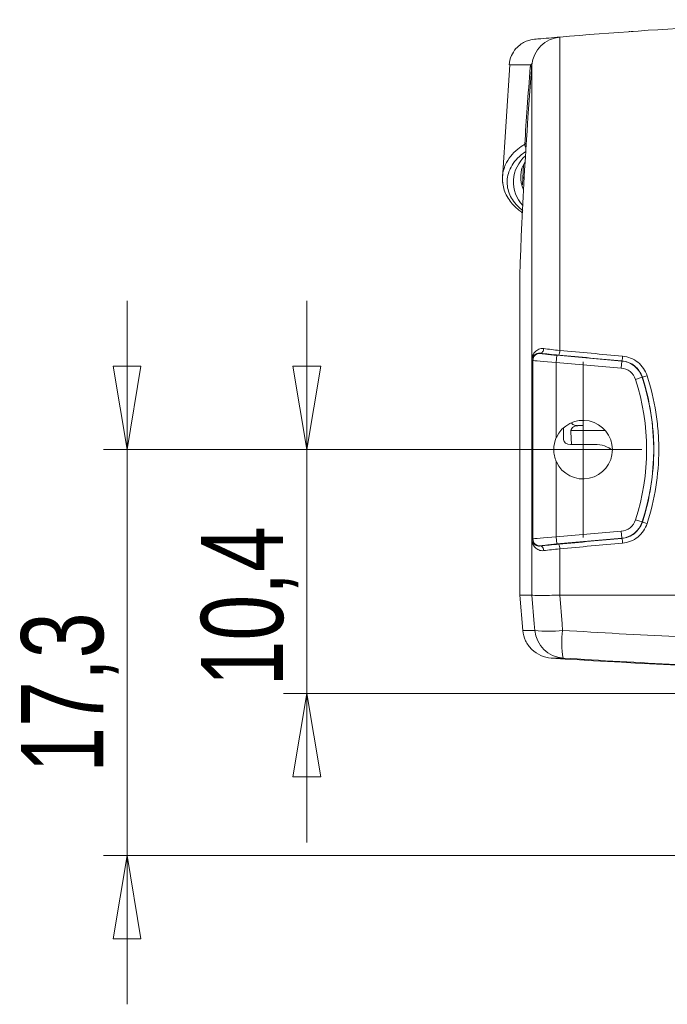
# Model space of a CAD drawing. Header units: millimetres. Extents: x 5 to 415, y 5 to 292.
# Tile 33 of 57: x 117 to 144, y 117 to 159. Entities that reach past the tile are written whole.
import ezdxf

# ---------------------------------------------------------------- set-up
doc = ezdxf.new("R2010")
doc.units = ezdxf.units.MM
doc.linetypes.add('CENTERX2', pattern=[20.32, 12.7, -2.54, 2.54, -2.54])
doc.styles.add('SLDTEXTSTYLE1', font='TXT', dxfattribs={"width": 0.75})
doc.dimstyles.new('SLDDIMSTYLE5', dxfattribs={"dimtxt": 3.5, "dimasz": 3.556, "dimexe": 0, "dimexo": 0.0625, "dimgap": 0.875, "dimtad": 1, "dimdec": 1, "dimrnd": 1e-09, "dimzin": 12, "dimdsep": 46, "dimtxsty": 'SLDTEXTSTYLE1', "dimblk1": 'CLOSED', "dimblk2": 'CLOSED', "dimsah": 1, "dimcen": 0.09, "dimadec": 0, "dimazin": 3, "dimtfac": 1, "dimtdec": 1, "dimtmove": 0, "dimatfit": 0, "dimldrblk": 'CLOSED', "dimfxl": 1, "dimfrac": 2, "dimtolj": 1, "dimtzin": 12, "dimarcsym": 0})
doc.dimstyles.new('SLDDIMSTYLE6', dxfattribs={"dimtxt": 3.5, "dimasz": 3.556, "dimexe": 0, "dimexo": 0.0625, "dimgap": 0.875, "dimtad": 1, "dimdec": 1, "dimrnd": 1e-09, "dimzin": 12, "dimdsep": 46, "dimtxsty": 'SLDTEXTSTYLE1', "dimblk1": 'CLOSED', "dimblk2": 'CLOSED', "dimsah": 1, "dimcen": 0.09, "dimadec": 0, "dimazin": 3, "dimtfac": 1, "dimtmove": 0, "dimatfit": 0, "dimldrblk": 'CLOSED', "dimfxl": 1, "dimfrac": 2, "dimtolj": 1, "dimtzin": 12, "dimarcsym": 0})

# ---------------------------------------------------------------- blocks, each defined once
blk = doc.blocks.new('_CLOSED')
at = {"color": 0, "linetype": 'ByBlock', "lineweight": -2}
for p, q in [((-1, 0.166667), (0, 0)), ((-1, 0.166667), (-1, -0.166667)), ((0, 0), (-1, -0.166667)), ((0, 0), (-1, 0))]:
    blk.add_line(p, q, dxfattribs=at)
blk = doc.blocks.new('_D_4')
at = {"color": 7, "linetype": 'Continuous', "lineweight": 0}
for p, q in [((121.166, 140.569), (121.166, 146.919)), ((139.606, 140.569), (120.166, 140.569)), ((121.166, 140.569), (121.166, 123.269)), ((163.106, 123.269), (120.166, 123.269)), ((121.166, 123.269), (121.166, 116.919))]:
    blk.add_line(p, q, dxfattribs=at)
at = {"color": 7, "linetype": 'Continuous', "lineweight": 0, "xscale": 3.556, "yscale": 3.556}
for p, rotation in [((121.166, 140.569, -3.635), 270), ((121.166, 123.269, -3.635), 90)]:
    blk.add_blockref('_CLOSED', p, dxfattribs=dict(at, rotation=rotation))
at = {"color": 7, "linetype": 'Continuous', "lineweight": 0, "insert": (116.654, 126.795), "char_height": 3.5, "attachment_point": 1, "rotation": 90, "style": 'SLDTEXTSTYLE1'}
blk.add_mtext('17,3', dxfattribs=at)
blk = doc.blocks.new('_D_5')
at = {"color": 7, "linetype": 'Continuous', "lineweight": 0}
for p, q in [((128.83, 140.569), (128.83, 146.919)), ((139.606, 140.569), (127.83, 140.569)), ((128.83, 130.169), (128.83, 140.569)), ((161.556, 130.169), (127.83, 130.169)), ((128.83, 130.169), (128.83, 123.819))]:
    blk.add_line(p, q, dxfattribs=at)
at = {"color": 7, "linetype": 'Continuous', "lineweight": 0, "xscale": 3.556, "yscale": 3.556}
for p, rotation in [((128.83, 140.569, -3.635), 270), ((128.83, 130.169, -3.635), 90)]:
    blk.add_blockref('_CLOSED', p, dxfattribs=dict(at, rotation=rotation))
at = {"color": 7, "linetype": 'Continuous', "lineweight": 0, "insert": (124.318, 130.474), "char_height": 3.5, "attachment_point": 1, "rotation": 90, "style": 'SLDTEXTSTYLE1'}
blk.add_mtext('10,4', dxfattribs=at)
blk = doc.blocks.new('SW_CENTERMARKSYMBOL_1')
at = {"color": 0, "linetype": 'Continuous', "lineweight": 0}
for p, q in [((0, 2.5), (0, 3.75)), ((37, 2.5), (37, 3.75)), ((0, 0), (0, 2.5)), ((37, 0), (37, 2.5)), ((-2.5, 0), (-3.75, 0)), ((0, 0), (-2.5, 0)), ((0, 0), (0, -2.5)), ((0, 0), (2.5, 0)), ((37, 0), (34.5, 0)), ((37, 0), (37, -2.5)), ((37, 0), (39.5, 0)), ((39.5, 0), (40.75, 0)), ((0, -2.5), (0, -3.75)), ((37, -2.5), (37, -3.75))]:
    blk.add_line(p, q, dxfattribs=at)
at = {"color": 0, "linetype": 'CENTERX2', "lineweight": 0}
blk.add_line((5, 0), (32, 0), dxfattribs=at)

msp = doc.modelspace()

# ---------------------------------------------------------------- linework, layer by layer
at = {"color": 7, "linetype": 'Continuous', "lineweight": 15}
for p, q in [((142.602, 158.395), (142.566, 158.393)), ((139.614, 144.797), (139.614, 158.161)), ((137.48, 156.971), (137.167, 152.15)), ((138.427, 156.97), (138.427, 144.434)), ((137.906, 134.369), (137.906, 147.981)), ((138.427, 144.419), (138.467, 144.376)), ((138.793, 144.675), (138.791, 144.677)), ((139.466, 144.291), (139.493, 144.59)), ((142.256, 144.348), (139.493, 144.59)), ((138.467, 144.376), (138.467, 136.762)), ((139.466, 141.083), (139.466, 144.291)), ((139.466, 144.291), (142.23, 144.049)), ((142.23, 144.049), (142.256, 144.348)), ((142.256, 144.348), (142.257, 144.356)), ((142.844, 143.56), (143.129, 143.653)), ((143.129, 143.653), (143.134, 143.654)), ((139.466, 136.847), (139.466, 140.054)), ((142.844, 137.577), (143.129, 137.485)), ((143.129, 137.485), (143.134, 137.483)), ((142.23, 137.089), (139.466, 136.847)), ((142.23, 137.089), (142.256, 136.79)), ((138.467, 136.762), (138.427, 136.718)), ((138.427, 136.704), (138.427, 134.369)), ((138.431, 136.748), (138.433, 136.764)), ((138.791, 136.461), (138.793, 136.463)), ((139.466, 136.847), (139.493, 136.548)), ((139.493, 136.548), (142.256, 136.79)), ((142.256, 136.79), (142.257, 136.782)), ((139.614, 134.369), (139.614, 136.341)), ((138.037, 132.864), (137.906, 134.369)), ((138.427, 134.369), (137.906, 134.369)), ((139.614, 134.369), (178.598, 134.369))]:
    msp.add_line(p, q, dxfattribs=at)
at = {"color": 8, "linetype": 'Continuous', "lineweight": 15}
for p, q in [((138.017, 151.859), (138.067, 152.716)), ((138.427, 136.757), (138.427, 138.991))]:
    msp.add_line(p, q, dxfattribs=at)
at = {"color": 144, "linetype": 'Continuous', "lineweight": 0}
for p, q in [((138.044, 152.198), (138.08, 152.143)), ((138.427, 136.718), (138.427, 144.419)), ((138.427, 144.419), (138.427, 136.718)), ((139.771, 141.5), (139.771, 141.001)), ((140.367, 141.598), (140.606, 141.598)), ((140.087, 141.381), (141.556, 141.381)), ((140.107, 140.787), (140.088, 141.335)), ((141.106, 140.788), (140.071, 140.788))]:
    msp.add_line(p, q, dxfattribs=at)
at = {"color": 7, "linetype": 'Continuous', "lineweight": 15, "flags": 128}
for points in [[(137.987, 150.688), (137.982, 150.691), (137.976, 150.697)], [(138.93, 144.876), (138.925, 144.837), (138.915, 144.799), (138.901, 144.764), (138.883, 144.734), (138.862, 144.709), (138.839, 144.691), (138.815, 144.68), (138.791, 144.677)], [(138.93, 136.262), (138.925, 136.301), (138.915, 136.339), (138.901, 136.374), (138.883, 136.404), (138.862, 136.429), (138.839, 136.447), (138.815, 136.458), (138.791, 136.461)], [(138.427, 134.369), (138.527, 133.14), (138.55, 132.864)], [(139.732, 132.864), (139.71, 133.14), (139.609, 134.369)]]:
    msp.add_lwpolyline(points, dxfattribs=at)
at = {"color": 8, "linetype": 'Continuous', "lineweight": 15, "flags": 128}
msp.add_lwpolyline([(138.018, 150.678), (138, 150.681), (137.987, 150.688)], dxfattribs=at)
at = {"color": 7, "linetype": 'Continuous', "lineweight": 15}
for centre, radius, start, end in [((159.106, -73.019), 232, 91.50318, 94.81953), ((139.723, 156.865), 1.3, 94.8195, 175.3608), ((333.286, 141.158), 195.5, 175.36077, 178), ((138.302, 156.988), 0.126, 294.6327, 352.0743), ((139.108, 151.981), 1.469, 130.6417, 222.9778), ((138.767, 144.375), 0.3, 85.0912, 179.9088), ((138.946, 144.809), 0.667, 341.5398, 358.955), ((141.521, 144.576), 0.768, 343.351, 358.4352), ((142.168, 143.342), 0.71, 17.9435, 85), ((142.168, 143.342), 1.01, 17.9435, 85), ((133.606, 140.569), 10.01, 342.0565, 17.9435), ((142.425, 146.367), 2.804, 284.6409, 288.9914), ((133.606, 140.569), 9.71, 342.0565, 17.9435), ((140.606, 140.569), 1.25, 204.3068, 155.6932), ((142.168, 137.796), 0.71, 275, 342.0565), ((142.168, 137.796), 1.01, 275, 342.0565), ((142.425, 134.77), 2.804, 71.0086, 75.3591), ((138.767, 136.762), 0.3, 180.0912, 274.9088), ((138.946, 136.329), 0.667, 1.045, 18.4602), ((141.521, 136.562), 0.768, 1.5648, 16.649), ((139.141, 137.2), 4.377, 262.2355, 277.7645), ((139.843, 132.975), 1.298, 184.9046, 266.2369), ((143.493, 132.351), 3.796, 172.2442, 190.1936), ((158.411, 431.067), 300, 266.33812, 270)]:
    msp.add_arc(centre, radius, start, end, dxfattribs=at)
at = {"color": 8, "linetype": 'Continuous', "lineweight": 15}
msp.add_arc((138.432, 153.607), 0.313, 182.6562, 213.7957, dxfattribs=at)
at = {"color": 144, "linetype": 'Continuous', "lineweight": 0}
for centre, radius, start, end in [((139.18, 152.189), 1.236, 147.6015, 205.893), ((138.368, 144.426), 0.0598, 1.5337, 7.1284), ((138.368, 136.711), 0.0598, 352.8716, 358.4663)]:
    msp.add_arc(centre, radius, start, end, dxfattribs=at)
at = {"color": 7, "linetype": 'Continuous', "lineweight": 15}
for centre, major_axis, ratio, start_param, end_param in [((139.723, 144.838), (1.3, -0.131), 0.040038, 4.060566, 4.632321), ((139.705, 144.639), (1.5, -0.131), 0.034788, 4.059565, 4.63132), ((139.493, 144.614), (0.7, -0.061), 0.034788, 3.179546, 4.715436), ((159.088, 151.001), (232.199, -20.34), 0.034788, 4.63132, 4.642885), ((159.106, 151.201), (231.999, -20.34), 0.034817, 4.631325, 4.64289), ((139.466, 144.315), (1, -0.061), 0.024446, 3.177997, 4.713887), ((139.466, 136.822), (1, 0.061), 0.024446, 1.569298, 3.105188), ((139.705, 136.499), (1.5, 0.131), 0.034788, 1.651866, 2.22362), ((139.493, 136.524), (0.7, 0.061), 0.034788, 1.567749, 3.103639), ((159.088, 130.136), (232.199, 20.34), 0.034788, 1.6403, 1.651866), ((159.106, 129.937), (231.999, 20.34), 0.034817, 1.640295, 1.651861), ((139.723, 136.3), (1.3, 0.131), 0.040038, 1.650865, 2.222619)]:
    msp.add_ellipse(centre, major_axis=major_axis, ratio=ratio, start_param=start_param, end_param=end_param, dxfattribs=at)
at = {"color": 144, "linetype": 'Continuous', "lineweight": 0}
for centre, major_axis, ratio, start_param, end_param in [((140.203, 139.669), (1.869, -0.754), 0.952632, 1.850518, 1.885114), ((140.072, 141.001), (0.3, 0), 0.70743, 3.140982, 4.71117), ((141.105, 140.081), (1, 0.001), 0.707294, 0.72169, 1.568968)]:
    msp.add_ellipse(centre, major_axis=major_axis, ratio=ratio, start_param=start_param, end_param=end_param, dxfattribs=at)
at = {"color": 7, "linetype": 'Continuous', "lineweight": 15}
for points, knots in [([(142.737, 158.403), (142.737, 158.403), (142.733, 158.403), (142.729, 158.403), (142.722, 158.403), (142.719, 158.403), (142.705, 158.403), (142.672, 158.4), (142.649, 158.399)], [0, 0, 0, 0, 0.002453, 0.016844, 0.048739, 0.142154, 0.387924, 1, 1, 1, 1]), ([(142.684, 158.393), (142.685, 158.394), (142.69, 158.397), (142.696, 158.399), (142.703, 158.401), (142.708, 158.402), (142.714, 158.403), (142.714, 158.403), (142.714, 158.402), (142.714, 158.402)], [0, 0, 0, 0, 0.0230484, 0.0790664, 0.136732, 0.2238993, 0.4059708, 0.9541125, 1, 1, 1, 1]), ([(139.614, 158.161), (139.304, 158.133), (138.894, 158.097), (138.405, 158.058), (138.164, 157.979), (137.939, 157.857), (137.715, 157.652), (137.517, 157.349), (137.475, 157.105), (137.451, 156.97)], [0, 0, 0, 0, 0.297648, 0.394751, 0.464316, 0.549297, 0.665641, 0.814479, 1, 1, 1, 1]), ([(138.355, 156.873), (138.309, 156.301), (138.266, 155.729), (138.225, 155.156), (138.188, 154.635), (138.153, 154.113), (138.12, 153.592)], [0, 0, 0, 0, 0.002410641, 0.002410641, 0.002410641, 0.00460519, 0.00460519, 0.00460519, 0.00460519]), ([(137.177, 152.203), (137.169, 152.117), (137.159, 152.019), (137.184, 151.924), (137.187, 151.913)], [0, 0, 0, 0, 0.883411, 1, 1, 1, 1]), ([(137.176, 152.204), (137.172, 152.178), (137.158, 152.056), (137.187, 151.838), (137.265, 151.559), (137.399, 151.292), (137.584, 151.043), (137.782, 150.84), (137.932, 150.733), (137.99, 150.691)], [0, 0, 0, 0, 0.046735, 0.215596, 0.382809, 0.551743, 0.72138, 0.892241, 1, 1, 1, 1]), ([(137.985, 150.689), (137.995, 150.68), (138.016, 150.662), (138.017, 150.653), (138.017, 150.653), (138.017, 150.653)], [0, 0, 0, 0, 0.36768, 0.76655, 1, 1, 1, 1]), ([(138.93, 144.876), (138.85, 144.887), (138.778, 144.873), (138.656, 144.823), (138.605, 144.786), (138.523, 144.701), (138.492, 144.654), (138.458, 144.579), (138.449, 144.553), (138.438, 144.512), (138.435, 144.498), (138.43, 144.469), (138.428, 144.456), (138.427, 144.434)], [0, 0, 0, 0, 0.25, 0.25, 0.5, 0.5, 0.75, 0.75, 0.875, 0.875, 0.9375, 0.9375, 1, 1, 1, 1]), ([(138.427, 144.428), (138.428, 144.437), (138.429, 144.441), (138.431, 144.45), (138.432, 144.454), (138.435, 144.467), (138.437, 144.474), (138.445, 144.497), (138.452, 144.512), (138.477, 144.554), (138.5, 144.58), (138.557, 144.628), (138.592, 144.648), (138.679, 144.677), (138.73, 144.685), (138.791, 144.677)], [0, 0, 0, 0, 0.03125, 0.03125, 0.0625, 0.0625, 0.125, 0.125, 0.25, 0.25, 0.5, 0.5, 0.75, 0.75, 1, 1, 1, 1]), ([(143.338, 143.716), (143.301, 143.83), (143.249, 143.936), (143.114, 144.132), (143.032, 144.219), (142.755, 144.441), (142.526, 144.533), (142.288, 144.555)], [0, 0, 0, 0, 0.25, 0.25, 0.5, 0.5, 1, 1, 1, 1]), ([(142.257, 144.356), (142.455, 144.338), (142.646, 144.26), (142.955, 144.013), (143.072, 143.845), (143.134, 143.654)], [0, 0, 0, 0, 0.5, 0.5, 1, 1, 1, 1]), ([(143.134, 143.654), (143.296, 143.153), (143.417, 142.644), (143.538, 141.871), (143.569, 141.612), (143.61, 141.09), (143.62, 140.826), (143.619, 139.513), (143.458, 138.486), (143.134, 137.483)], [0, 0, 0, 0, 0.25, 0.25, 0.375, 0.375, 0.5, 0.5, 1, 1, 1, 1]), ([(143.338, 137.422), (143.668, 138.445), (143.832, 139.492), (143.833, 140.831), (143.823, 141.1), (143.781, 141.633), (143.75, 141.897), (143.626, 142.686), (143.503, 143.204), (143.338, 143.716)], [0, 0, 0, 0, 0.5, 0.5, 0.625, 0.625, 0.75, 0.75, 1, 1, 1, 1]), ([(139.466, 140.054), (139.43, 140.136), (139.402, 140.219), (139.365, 140.391), (139.356, 140.48), (139.356, 140.745), (139.393, 140.921), (139.466, 141.083)], [0, 0, 0, 0, 0.25, 0.25, 0.5, 0.5, 1, 1, 1, 1]), ([(143.134, 137.483), (143.072, 137.293), (142.954, 137.123), (142.645, 136.877), (142.455, 136.8), (142.257, 136.782)], [0, 0, 0, 0, 0.5, 0.5, 1, 1, 1, 1]), ([(142.288, 136.583), (142.407, 136.594), (142.522, 136.621), (142.742, 136.71), (142.846, 136.77), (143.123, 136.991), (143.264, 137.194), (143.338, 137.422)], [0, 0, 0, 0, 0.25, 0.25, 0.5, 0.5, 1, 1, 1, 1]), ([(138.791, 136.461), (138.73, 136.453), (138.679, 136.461), (138.592, 136.489), (138.557, 136.51), (138.5, 136.557), (138.477, 136.584), (138.452, 136.626), (138.445, 136.641), (138.437, 136.663), (138.435, 136.671), (138.432, 136.684), (138.431, 136.688), (138.429, 136.697), (138.428, 136.701), (138.427, 136.71)], [0, 0, 0, 0, 0.25, 0.25, 0.5, 0.5, 0.75, 0.75, 0.875, 0.875, 0.9375, 0.9375, 0.96875, 0.96875, 1, 1, 1, 1]), ([(138.427, 136.704), (138.428, 136.682), (138.43, 136.669), (138.435, 136.64), (138.438, 136.626), (138.449, 136.585), (138.458, 136.559), (138.492, 136.484), (138.523, 136.436), (138.605, 136.351), (138.656, 136.315), (138.778, 136.265), (138.85, 136.251), (138.93, 136.262)], [0, 0, 0, 0, 0.0625, 0.0625, 0.125, 0.125, 0.25, 0.25, 0.5, 0.5, 0.75, 0.75, 1, 1, 1, 1]), ([(138.427, 134.369), (138.44, 134.363), (138.479, 134.359), (138.607, 134.353), (138.694, 134.351), (139.017, 134.351), (139.305, 134.358), (139.609, 134.369)], [0, 0, 0, 0, 0.25, 0.25, 0.5, 0.5, 1, 1, 1, 1]), ([(138.037, 132.864), (138.051, 132.709), (138.091, 132.561), (138.224, 132.281), (138.314, 132.155), (138.645, 131.831), (138.94, 131.7), (139.25, 131.68)], [0, 0, 0, 0, 0.25, 0.25, 0.5, 0.5, 1, 1, 1, 1]), ([(159.106, 132.254), (155.871, 132.254), (152.637, 132.303), (146.176, 132.507), (142.951, 132.66), (139.732, 132.864)], [0, 0, 0, 0, 0.5, 0.5, 1, 1, 1, 1]), ([(139.757, 131.68), (142.972, 131.475), (146.193, 131.321), (152.646, 131.117), (155.875, 131.067), (159.106, 131.067)], [0, 0, 0, 0, 0.5, 0.5, 1, 1, 1, 1]), ([(142.166, 131.521), (142.197, 131.52), (142.228, 131.518), (142.28, 131.515), (142.3, 131.514), (142.348, 131.512), (142.362, 131.511), (142.362, 131.512)], [0, 0, 0, 0, 0.25, 0.25, 0.5, 0.5, 1, 1, 1, 1])]:
    msp.add_open_spline(points, degree=3, knots=knots, dxfattribs=at)
for points in [[(138.437, 157.056), (138.432, 157.02), (138.405, 156.989), (138.365, 156.969)], [(138.366, 156.97), (138.361, 156.937), (138.357, 156.905), (138.355, 156.873)], [(138.12, 153.592), (138.161, 153.619), (138.186, 153.657), (138.189, 153.696)], [(138.427, 134.369), (138.427, 134.369), (138.427, 134.369), (138.427, 134.369)], [(139.609, 134.369), (139.611, 134.369), (139.612, 134.369), (139.614, 134.369)], [(138.55, 132.864), (138.312, 132.864), (138.141, 132.864), (138.037, 132.864)], [(139.25, 131.68), (139.353, 131.68), (139.522, 131.68), (139.757, 131.68)]]:
    msp.add_open_spline(points, degree=3, dxfattribs=at)
at = {"color": 144, "linetype": 'Continuous', "lineweight": 0}
for points, knots in [([(138.364, 156.97), (138.198, 156.97), (137.867, 156.97), (137.595, 156.97), (137.455, 156.97), (137.465, 156.97), (137.469, 156.97)], [0, 0, 0, 0, 0.286826, 0.572683, 0.857086, 1, 1, 1, 1]), ([(138.427, 144.434), (138.427, 144.431), (138.427, 144.428), (138.427, 144.426), (138.427, 144.424), (138.427, 144.421), (138.427, 144.419)], [0, 0, 0, 0, 0.00000887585, 0.00000887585, 0.00000887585, 0.00001525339, 0.00001525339, 0.00001525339, 0.00001525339]), ([(138.427, 144.419), (138.427, 144.42), (138.427, 144.421), (138.427, 144.422), (138.427, 144.423), (138.427, 144.423), (138.427, 144.423), (138.427, 144.425), (138.427, 144.426), (138.427, 144.427), (138.427, 144.427), (138.427, 144.428), (138.427, 144.428)], [0, 0, 0, 0, 0.000002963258, 0.000002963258, 0.000002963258, 0.00000387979, 0.00000387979, 0.00000387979, 0.000008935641, 0.000008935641, 0.000008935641, 0.000009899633, 0.000009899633, 0.000009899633, 0.000009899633]), ([(140.088, 141.335), (140.086, 141.396), (140.108, 141.458), (140.181, 141.535), (140.213, 141.557), (140.289, 141.587), (140.334, 141.594), (140.377, 141.589)], [0, 0, 0, 0, 0.5, 0.5, 0.75, 0.75, 1, 1, 1, 1]), ([(140.12, 141.707), (140.128, 141.694), (140.147, 141.662), (140.202, 141.625), (140.261, 141.601), (140.296, 141.597), (140.308, 141.595)], [0, 0, 0, 0, 0.227339, 0.580863, 0.861152, 1, 1, 1, 1]), ([(138.427, 136.71), (138.427, 136.711), (138.427, 136.712), (138.427, 136.713), (138.427, 136.714), (138.427, 136.715), (138.427, 136.716), (138.427, 136.717), (138.427, 136.718), (138.427, 136.718)], [0, 0, 0, 0, 0.000004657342, 0.000004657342, 0.000004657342, 0.000007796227, 0.000007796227, 0.000007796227, 0.000009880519, 0.000009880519, 0.000009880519, 0.000009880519]), ([(138.427, 136.718), (138.427, 136.716), (138.427, 136.713), (138.427, 136.71), (138.427, 136.708), (138.427, 136.706), (138.427, 136.704)], [0, 0, 0, 0, 0.00000849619, 0.00000849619, 0.00000849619, 0.00001521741, 0.00001521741, 0.00001521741, 0.00001521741])]:
    msp.add_open_spline(points, degree=3, knots=knots, dxfattribs=at)
at = {"color": 8, "linetype": 'Continuous', "lineweight": 15}
for points, knots in [([(138.12, 153.592), (138.016, 153.523), (137.786, 153.37), (137.504, 153.077), (137.333, 152.806), (137.225, 152.537), (137.172, 152.361), (137.176, 152.228), (137.177, 152.203)], [0, 0, 0, 0, 0.189844, 0.422783, 0.664707, 0.748856, 0.952479, 1, 1, 1, 1]), ([(138.044, 150.757), (137.963, 150.823), (137.787, 150.966), (137.589, 151.222), (137.441, 151.51), (137.366, 151.809), (137.363, 152.116), (137.419, 152.358), (137.52, 152.606), (137.677, 152.858), (137.913, 153.109), (138.102, 153.237), (138.17, 153.283)], [0, 0, 0, 0, 0.092992, 0.202862, 0.309636, 0.419506, 0.526281, 0.636151, 0.680276, 0.802421, 0.929278, 1, 1, 1, 1])]:
    msp.add_open_spline(points, degree=3, knots=knots, dxfattribs=at)

# ---------------------------------------------------------------- block references
at = {"color": 7, "linetype": 'Continuous', "lineweight": 0}
msp.add_blockref('SW_CENTERMARKSYMBOL_1', (140.606, 140.569), dxfattribs=at)

# ---------------------------------------------------------------- dimensions: what is measured, and where the dimension line sits
for base, p1, p2, dimstyle, picture, middle in [((121.166, 123.269), (140.606, 140.569), (164.106, 123.269), 'SLDDIMSTYLE5', '_D_4', (121.166, 131.321)), ((128.83, 140.569), (162.556, 130.169), (140.606, 140.569), 'SLDDIMSTYLE6', '_D_5', (128.83, 135))]:
    dim = msp.add_linear_dim(base=base, p1=p1, p2=p2, angle=90, dimstyle=dimstyle, dxfattribs=at)
    dim.commit()
    dim.dimension.update_dxf_attribs({"geometry": picture, "text_midpoint": middle, "dimtype": 160})

doc.saveas('drawing.dxf')
